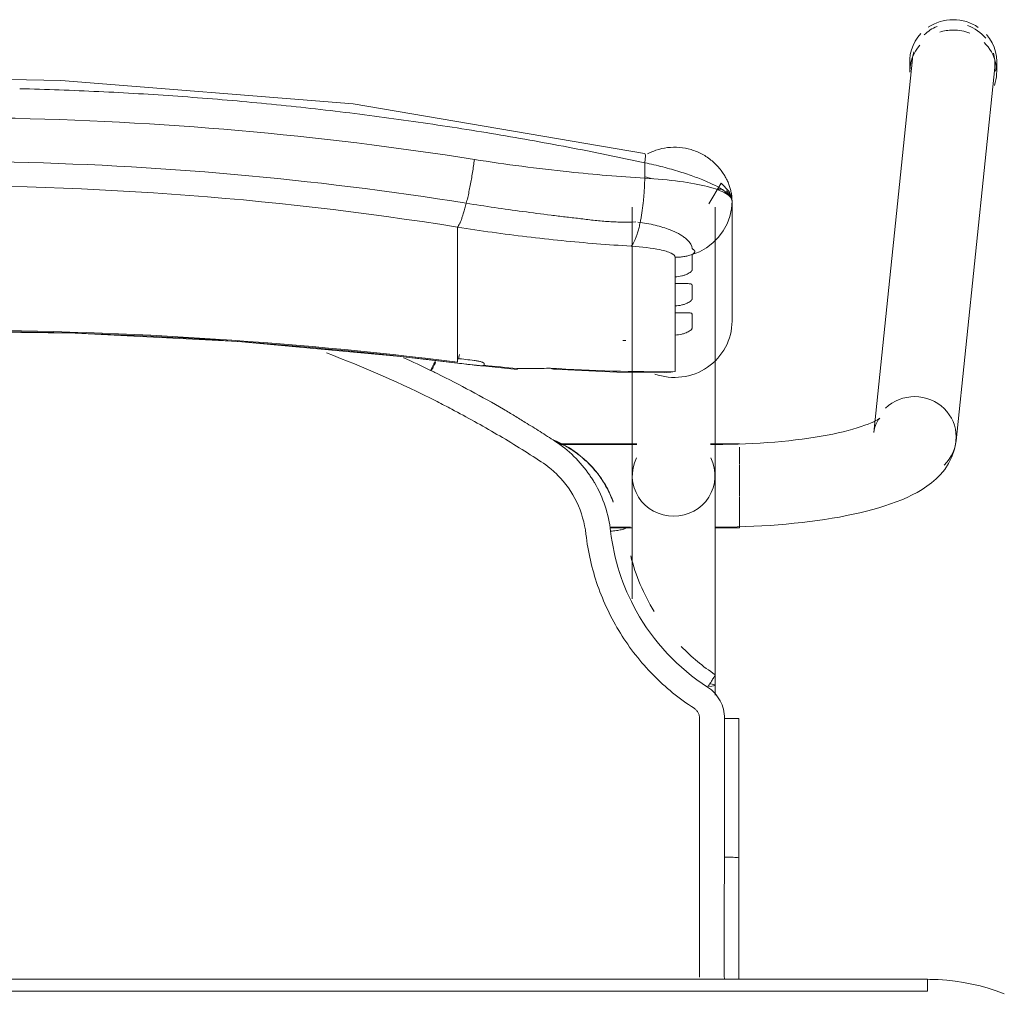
# Model space of a CAD drawing. Header units: metres. Extents: x 3 to 43.5, y -74 to -48.5.
# Tile 202 of 209: x 38.97 to 39.216, y -51.58 to -51.337. Entities that reach past the tile are written whole.
import ezdxf

# ---------------------------------------------------------------- set-up
doc = ezdxf.new("R2010")
doc.units = ezdxf.units.M
doc.layers.add('I-FURN', color=7, linetype='Continuous', lineweight=18)

# ---------------------------------------------------------------- blocks, each defined once
blk = doc.blocks.new('ConjuntoParaAlunoTamanho6 - CJA06_ConjuntoParaAlunoTamanho6-V1-1PAV - FRIGORÍFICA')
at = {"layer": 'I-FURN', "color": 253, "true_color": 0xaaaaaa}
for p, q in [((0.24321, 0.29526), (0.23354, 0.20182)), ((0.24254, 0.29456), (0.24254, 0.29197)), ((0.25413, 0.19969), (0.2638, 0.29312)), ((0.2643, 0.29197), (0.2643, 0.29456)), ((0.1981, 0.22964), (0.1981, 0.25969)), ((0.17315, 0.25812), (0.17315, 0.19097)), ((0.19385, 0.19097), (0.19385, 0.25812)), ((0.17457, 0.25441), (0.17513, 0.25435)), ((0.1959, 0.25221), (0.19685, 0.25395)), ((0.19685, 0.25395), (0.19754, 0.2558)), ((0.12943, 0.2438), (0.12943, 0.25317)), ((0.19471, 0.25062), (0.1959, 0.25221)), ((0.12943, 0.24214), (0.12943, 0.2438)), ((0.12943, 0.24214), (0.12943, 0.23653)), ((0.18386, 0.23904), (0.18386, 0.24073)), ((0.12943, 0.23653), (0.12943, 0.23486)), ((0.12943, 0.23486), (0.12943, 0.22925)), ((0.18386, 0.23176), (0.18386, 0.23345)), ((0.12943, 0.22759), (0.12943, 0.22925)), ((0.12943, 0.22759), (0.12943, 0.22197)), ((0.18386, 0.21701), (0.18386, 0.22617)), ((0.12943, 0.22031), (0.12943, 0.22197)), ((0.12946, 0.21915), (0.14434, 0.21757)), ((0.17944, 0.21689), (0.18173, 0.21678)), ((0.17429, 0.19894), (0.15474, 0.19894)), ((0.17429, 0.19879), (0.15494, 0.19879)), ((0.2, 0.19894), (0.19271, 0.19894)), ((0.19385, 0.19879), (0.19271, 0.19879)), ((0.19385, 0.19845), (0.19385, 0.19879)), ((0.19385, 0.19764), (0.19385, 0.19845)), ((0.2, 0.1938), (0.2, 0.19814)), ((0.19385, 0.1916), (0.19385, 0.19367)), ((0.2, 0.18573), (0.2, 0.19364)), ((0.19385, 0.18582), (0.19385, 0.18688)), ((0.19385, 0.18371), (0.19385, 0.18582)), ((0.2, 0.17794), (0.2, 0.1856)), ((0.16757, 0.17809), (0.17268, 0.17809)), ((0.1676, 0.17794), (0.17323, 0.17794)), ((0.19377, 0.17794), (0.2, 0.17794)), ((0.19385, 0.17809), (0.19385, 0.17951)), ((0.19385, 0.13604), (0.19385, 0.13857)), ((0.19983, 0.13021), (0.19982, 0.0953)), ((0.19982, 0.06497), (0.19982, 0.0953)), ((0.247, 0.06497), (-0.247, 0.06497)), ((0.247, 0.06497), (-0.247, 0.06497)), ((0.247, 0.06497), (0.247, 0.06197))]:
    blk.add_line(p, q, dxfattribs=at)
at = {"layer": 'I-FURN', "color": 253, "true_color": 0xaaaaaa, "flags": 128}
for points in [[(0.17623, 0.27161), (0.10331, 0.28398), (0.03018, 0.28985), (0.0001, 0.2904)], [(0.17627, 0.2654), (0.17627, 0.26637), (0.17627, 0.26734), (0.17627, 0.26831), (0.17627, 0.26928)], [(0.1981, 0.25971), (0.19792, 0.26092), (0.19739, 0.26208), (0.1954, 0.2642), (0.19227, 0.25896)], [(0.19754, 0.2558), (0.19796, 0.25773), (0.1981, 0.25969)], [(0.1981, 0.25971), (0.1981, 0.2522), (0.1981, 0.24544)], [(0.1981, 0.24544), (0.1981, 0.25218), (0.1981, 0.25969)], [(0.19172, 0.24799), (0.19331, 0.2492), (0.19471, 0.25062)], [(0.1881, 0.24628), (0.18997, 0.24701), (0.19172, 0.24799)], [(0.18386, 0.24073), (0.18386, 0.24195), (0.18386, 0.24317), (0.18386, 0.24439), (0.18386, 0.24561)], [(0.1881, 0.24628), (0.1881, 0.24532), (0.1881, 0.24435), (0.1881, 0.24339), (0.1881, 0.24243)], [(0.1981, 0.22964), (0.1981, 0.23715), (0.1981, 0.24467)], [(0.18386, 0.23345), (0.18386, 0.23485), (0.18386, 0.23624), (0.18386, 0.23764), (0.18386, 0.23904)], [(0.1881, 0.23868), (0.1881, 0.2378), (0.1881, 0.23692), (0.1881, 0.23603), (0.1881, 0.23515)], [(0.18386, 0.22617), (0.18386, 0.22757), (0.18386, 0.22897), (0.18386, 0.23036), (0.18386, 0.23176)], [(0.1881, 0.23141), (0.1881, 0.23052), (0.1881, 0.22964), (0.1881, 0.22876), (0.1881, 0.22787)], [(-0.12926, 0.21915), (-0.08865, 0.22342), (-0.0479, 0.2261), (-0.00707, 0.22717), (0.03376, 0.22666), (0.07455, 0.22454), (0.11521, 0.22083), (0.12946, 0.21915)], [(0.12943, 0.21937), (0.12943, 0.21961), (0.12943, 0.21984), (0.12943, 0.22007), (0.12943, 0.22031)], [(0.1361, 0.21901), (0.1361, 0.21893), (0.1361, 0.21886), (0.1361, 0.21878), (0.1361, 0.2187)], [(0.15351, 0.21761), (0.16928, 0.2169), (0.18131, 0.21677)], [(0.18173, 0.21678), (0.18279, 0.21686), (0.18386, 0.21701)], [(0.23507, 0.20536), (0.23501, 0.20531), (0.23482, 0.20518), (0.23451, 0.20499), (0.23408, 0.20476), (0.23355, 0.20449), (0.23291, 0.2042), (0.23217, 0.20389), (0.23133, 0.20358), (0.23041, 0.20326), (0.22941, 0.20294), (0.22832, 0.20262), (0.22717, 0.2023), (0.22594, 0.20199), (0.22464, 0.20169), (0.22328, 0.2014), (0.22186, 0.20112), (0.22039, 0.20086), (0.21886, 0.2006), (0.21729, 0.20036), (0.21567, 0.20014), (0.214, 0.19993), (0.2123, 0.19973), (0.21057, 0.19956), (0.2088, 0.1994), (0.207, 0.19926), (0.20518, 0.19913), (0.20334, 0.19903), (0.20148, 0.19894), (0.19961, 0.19888), (0.19772, 0.19883), (0.19583, 0.1988), (0.19394, 0.19879), (0.19385, 0.19879)], [(0.23354, 0.20182), (0.23373, 0.20287), (0.23403, 0.20376), (0.23437, 0.20445), (0.23469, 0.20492), (0.23492, 0.20521), (0.23505, 0.20534), (0.23507, 0.20536)], [(0.25413, 0.19969), (0.25375, 0.19762), (0.25311, 0.19572), (0.25226, 0.19403), (0.25129, 0.19256), (0.25023, 0.19128), (0.24913, 0.19017), (0.24799, 0.18919), (0.24683, 0.18832), (0.24563, 0.18753), (0.24441, 0.18681), (0.24316, 0.18615), (0.24188, 0.18553), (0.24055, 0.18496), (0.23919, 0.18441), (0.23778, 0.1839), (0.23633, 0.18341), (0.23483, 0.18295), (0.2333, 0.18251), (0.23171, 0.1821), (0.23008, 0.1817), (0.22841, 0.18133), (0.2267, 0.18098), (0.22495, 0.18064), (0.22315, 0.18033), (0.22132, 0.18004), (0.21946, 0.17976), (0.21756, 0.17951), (0.21562, 0.17928), (0.21366, 0.17906), (0.21168, 0.17887), (0.20967, 0.1787), (0.20763, 0.17855), (0.20558, 0.17842), (0.20352, 0.17831), (0.20144, 0.17823), (0.19935, 0.17816), (0.19725, 0.17811), (0.19515, 0.17809), (0.19385, 0.17809)], [(0.17315, 0.16015), (0.17315, 0.162), (0.17315, 0.16382), (0.17315, 0.1656), (0.17315, 0.16735), (0.17315, 0.16905), (0.17315, 0.17071), (0.17315, 0.17233), (0.17315, 0.1739), (0.17315, 0.17541), (0.17315, 0.17687), (0.17315, 0.17828), (0.17315, 0.17963), (0.17315, 0.18092), (0.17315, 0.18215), (0.17315, 0.18331), (0.17315, 0.18441), (0.17315, 0.18544), (0.17315, 0.1864), (0.17315, 0.18729), (0.17315, 0.1881), (0.17315, 0.18885), (0.17315, 0.18951), (0.17315, 0.19011), (0.17315, 0.19062), (0.17315, 0.19097)], [(0.19385, 0.19097), (0.19385, 0.19051), (0.19385, 0.18998), (0.19385, 0.18937), (0.19385, 0.18869), (0.19385, 0.18793), (0.19385, 0.1871), (0.19385, 0.18619), (0.19385, 0.18522), (0.19385, 0.18417), (0.19385, 0.18306), (0.19385, 0.18188), (0.19385, 0.18064), (0.19385, 0.17934), (0.19385, 0.17798), (0.19385, 0.17656), (0.19385, 0.17508), (0.19385, 0.17355), (0.19385, 0.17198), (0.19385, 0.17035), (0.19385, 0.16868), (0.19385, 0.16696), (0.19385, 0.16521), (0.19385, 0.16342), (0.19385, 0.16159), (0.19385, 0.15974), (0.19385, 0.15785), (0.19385, 0.15594), (0.19385, 0.15401), (0.19385, 0.15206), (0.19385, 0.15009), (0.19385, 0.14811), (0.19385, 0.14612), (0.19385, 0.14413), (0.19385, 0.14213), (0.19385, 0.14013), (0.19385, 0.13857)], [(0.16841, 0.18432), (0.16841, 0.18434), (0.16841, 0.18435), (0.16841, 0.18437), (0.16841, 0.18438)], [(0.19623, 0.13025), (0.19623, 0.12639), (0.19623, 0.12254), (0.19623, 0.11868), (0.19623, 0.11483), (0.19623, 0.11097), (0.19623, 0.10712), (0.19623, 0.10327), (0.19623, 0.09941), (0.19623, 0.09556)], [(0.2662, 0.06136), (0.26421, 0.06209), (0.2622, 0.06274), (0.26015, 0.06331), (0.25809, 0.06379), (0.25601, 0.0642), (0.25391, 0.06451), (0.25181, 0.06475), (0.24969, 0.0649), (0.24757, 0.06496), (0.247, 0.06497)], [(0.247, 0.06197), (0.1235, 0.06197), (0, 0.06197), (-0.1235, 0.06197), (-0.247, 0.06197)], [(-0.247, 0.06197), (-0.1235, 0.06197), (0, 0.06197), (0.1235, 0.06197), (0.247, 0.06197)]]:
    blk.add_lwpolyline(points, dxfattribs=at)
at = {"layer": 'I-FURN', "color": 253, "true_color": 0xaaaaaa}
for centre, major_axis, ratio, start_param, end_param in [((0.25351, 0.29419), (-0.01029, 0.00107), 0.967158, 5.223081, 5.597593), ((0.25342, 0.29456), (0.01088, 0), 0.965926, 1.570796, 2.182166), ((0.25342, 0.29456), (-0.01088, 0), 0.965926, 4.098128, 4.712389), ((0.25351, 0.29419), (-0.01029, 0.00107), 0.967158, 3.921544, 4.46746), ((0.25342, 0.29456), (0.01088, 0), 0.965926, 2.404321, 3.312013), ((0.25342, 0.29197), (0.01088, 0), 0.965926, 1.581694, 1.883969), ((0.25342, 0.29197), (0.01088, 0), 0.965926, 1.176355, 1.570796), ((0.25342, 0.29456), (0.01088, 0), 0.965926, 6.052088, 6.985956), ((0.25342, 0.29197), (0.01088, 0), 0.965926, 2.446266, 3.141593), ((0.25342, 0.29197), (0.01088, 0), 0.965926, 5.959867, 7.062609), ((0.25351, 0.29419), (-0.01029, 0.00107), 0.967158, 6.102343, 6.382991), ((0.25351, 0.29419), (-0.01029, 0.00107), 0.967158, 3.141593, 3.502975), ((0.0001, -0.77159), (1.0211, 0), 0.978148, 1.443771, 1.697822), ((0.0001, -0.77117), (1.0209, 0), 0.978148, 1.443771, 1.697822), ((0.1837, 0.22964), (0.0144, 0), 0.978148, 4.362105, 6.283185), ((0.17947, 0.60128), (0.385, 0), 0.978148, 4.689765, 4.691852), ((0.17947, 0.60356), (0.395, 0), 0.978148, 4.585364, 4.595996), ((0.1307, 0.22908), (0.00124, 0.00992), 0.026339, 3.595732, 3.819869), ((0.17947, 0.60221), (0.3948, 0), 0.978148, 4.585364, 4.595936), ((0.17947, 0.60263), (0.395, 0), 0.978148, 4.602237, 4.623287), ((0.14521, 0.22754), (0.00087, 0.00996), 0.018501, 2.93296, 3.325659), ((0.17947, 0.60336), (0.395, 0), 0.978148, 4.644485, 4.723499), ((0.24383, 0.20075), (-0.01029, 0.00107), 0.967158, 4.812195, 5.597593), ((0.24383, 0.20075), (-0.01029, 0.00107), 0.967158, 3.241398, 4.812195), ((0.24383, 0.20075), (-0.01029, 0.00107), 0.967158, 2.456, 3.241398), ((0.1835, 0.19097), (0.01035, 0), 0.978148, 2.686587, 4.712389), ((0.1835, 0.19097), (0.01035, 0), 0.978148, 4.712389, 6.738191), ((0.1835, 0.13857), (0.01035, 0), 0.069756, 5.759587, 6.776353)]:
    blk.add_ellipse(centre, major_axis=major_axis, ratio=ratio, start_param=start_param, end_param=end_param, dxfattribs=at)
for points in [[(0.03973, 0.28708), (0.03313, 0.2874), (0.02653, 0.28763), (0.01992, 0.28779)], [(0.0595, 0.28591), (0.05292, 0.28638), (0.04633, 0.28677), (0.03973, 0.28708)], [(0.11839, 0.27961), (0.11189, 0.28054), (0.10538, 0.28139), (0.09885, 0.28217)], [(0.13782, 0.27661), (0.13136, 0.27768), (0.12489, 0.27868), (0.11839, 0.27961)], [(0.15712, 0.27316), (0.15071, 0.27438), (0.14427, 0.27553), (0.13782, 0.27661)], [(0.17627, 0.26928), (0.16991, 0.27065), (0.16353, 0.27194), (0.15712, 0.27316)], [(0.17627, 0.26928), (0.17633, 0.26966), (0.17642, 0.27037), (0.17644, 0.2712), (0.17636, 0.27149), (0.1763, 0.27156)], [(0.13164, 0.25914), (0.13175, 0.25959), (0.13198, 0.26053), (0.13231, 0.26203), (0.13262, 0.26359), (0.13292, 0.2652), (0.1332, 0.26684), (0.13344, 0.26848), (0.13359, 0.26956), (0.13366, 0.2701)], [(0.17513, 0.25435), (0.1752, 0.25471), (0.17534, 0.25544), (0.17553, 0.25659), (0.17571, 0.25778), (0.17586, 0.25902), (0.17599, 0.26028), (0.1761, 0.26156), (0.17618, 0.26285), (0.17624, 0.26413), (0.17626, 0.26498), (0.17627, 0.2654)], [(0.1981, 0.25969), (0.1981, 0.26035), (0.19703, 0.26165), (0.19239, 0.26338), (0.18523, 0.2647), (0.17934, 0.26523), (0.17627, 0.2654)], [(0.17811, 0.26528), (0.17751, 0.26545), (0.1769, 0.26561), (0.17629, 0.26577)], [(0.12943, 0.25317), (0.12952, 0.25327), (0.1297, 0.25353), (0.13, 0.25409), (0.13031, 0.25481), (0.13064, 0.25568), (0.13097, 0.2567), (0.1313, 0.25786), (0.13153, 0.2587), (0.13164, 0.25914)], [(0.17285, 0.2484), (0.17297, 0.2485), (0.1732, 0.24877), (0.17355, 0.24934), (0.17389, 0.25006), (0.17423, 0.25093), (0.17455, 0.25195), (0.17485, 0.25308), (0.17504, 0.25392), (0.17513, 0.25435)], [(0.18386, 0.24561), (0.18422, 0.24561), (0.18494, 0.24565), (0.18601, 0.24578), (0.18707, 0.24599), (0.18776, 0.24617), (0.1881, 0.24628)], [(0.12434, 0.2095), (0.11529, 0.21408), (0.10607, 0.21814), (0.09666, 0.22168)], [(0.11594, 0.2205), (0.11821, 0.21947), (0.12046, 0.21841), (0.1227, 0.21732)], [(0.1227, 0.21732), (0.12291, 0.21776), (0.12336, 0.21866), (0.12377, 0.21945), (0.12395, 0.2198)], [(0.12395, 0.21936), (0.12377, 0.21898), (0.12356, 0.21856), (0.12335, 0.21813)], [(0.1336, 0.21981), (0.13377, 0.21979), (0.1341, 0.21974), (0.13456, 0.21967), (0.13499, 0.21957), (0.13538, 0.21946), (0.13569, 0.21935), (0.13593, 0.21923), (0.13606, 0.21912), (0.1361, 0.21905), (0.1361, 0.21901)], [(0.12436, 0.21651), (0.12408, 0.21665), (0.12353, 0.21692), (0.12297, 0.21719), (0.1227, 0.21732)], [(0.12334, 0.21813), (0.12319, 0.21783), (0.12304, 0.21753), (0.12289, 0.21723)], [(0.1361, 0.2187), (0.1361, 0.21868), (0.13609, 0.21865), (0.13607, 0.21862), (0.13605, 0.2186)], [(0.14432, 0.21779), (0.14576, 0.21776), (0.1486, 0.21775), (0.15133, 0.21782), (0.15267, 0.21788)], [(0.15267, 0.21788), (0.1532, 0.21758), (0.15369, 0.21752), (0.15417, 0.21772)], [(0.14098, 0.20758), (0.13826, 0.20916), (0.13276, 0.21224), (0.12717, 0.21512), (0.12436, 0.21651)], [(0.12798, 0.20762), (0.12738, 0.20794), (0.12617, 0.20857), (0.12495, 0.20919), (0.12434, 0.2095)], [(0.1504, 0.19445), (0.14673, 0.19684), (0.13935, 0.20142), (0.13181, 0.20561), (0.12798, 0.20762)], [(0.14635, 0.20432), (0.14546, 0.20487), (0.14368, 0.20597), (0.14188, 0.20704), (0.14098, 0.20758)], [(0.15378, 0.19963), (0.15256, 0.20043), (0.1501, 0.202), (0.14762, 0.20355), (0.14638, 0.20431)], [(0.15863, 0.1971), (0.15703, 0.19822), (0.15531, 0.19916), (0.1535, 0.1999)], [(0.15374, 0.19972), (0.15472, 0.19931), (0.15575, 0.19881), (0.1568, 0.1982)], [(0.1625, 0.1911), (0.16134, 0.1928), (0.15869, 0.19594), (0.1555, 0.19851), (0.15378, 0.19963)], [(0.15448, 0.19112), (0.15386, 0.19174), (0.15256, 0.19292), (0.15114, 0.19396), (0.1504, 0.19445)], [(0.16156, 0.17636), (0.16124, 0.17915), (0.15968, 0.18454), (0.15645, 0.18912), (0.15448, 0.19112)], [(0.16371, 0.18924), (0.16352, 0.18955), (0.16313, 0.19018), (0.16271, 0.1908), (0.1625, 0.1911)], [(0.16501, 0.19076), (0.16537, 0.19026), (0.16604, 0.18925), (0.16695, 0.18767), (0.16775, 0.18603), (0.1682, 0.1849), (0.16841, 0.18432)], [(0.16774, 0.17706), (0.1675, 0.1792), (0.16656, 0.18343), (0.16479, 0.18738), (0.16371, 0.18924)], [(0.17146, 0.1778), (0.17147, 0.17776), (0.17128, 0.17766), (0.17046, 0.17746), (0.16921, 0.17725), (0.16823, 0.17712), (0.16774, 0.17706)], [(0.1786, 0.15703), (0.17598, 0.16133), (0.174, 0.16602), (0.17275, 0.17089)], [(0.19391, 0.14119), (0.19084, 0.14321), (0.18795, 0.1456), (0.18537, 0.14827)], [(0.19199, 0.13805), (0.19225, 0.13846), (0.19278, 0.13928), (0.19344, 0.14033), (0.19385, 0.14103), (0.19393, 0.14119), (0.19391, 0.14119)], [(0.19623, 0.13025), (0.19622, 0.13104), (0.19604, 0.13255), (0.19519, 0.13473), (0.19383, 0.13663), (0.19265, 0.13762), (0.19199, 0.13805)], [(0.19, 0.13025), (0.19, 0.1305), (0.18994, 0.13099), (0.18966, 0.1317), (0.18922, 0.13231), (0.18884, 0.13263), (0.18863, 0.13277)], [(0.19, 0.09555), (0.19, 0.09868), (0.19, 0.10482), (0.19, 0.11314), (0.19, 0.12173), (0.19, 0.1274), (0.19, 0.13025)], [(0.19982, 0.1302), (0.19984, 0.13021), (0.19969, 0.13022), (0.19891, 0.13024), (0.1977, 0.13025), (0.19672, 0.13025), (0.19623, 0.13025)], [(0.19982, 0.1302), (0.19982, 0.12729), (0.19982, 0.12438), (0.19982, 0.12147)], [(0.19982, 0.09529), (0.19982, 0.1011), (0.19982, 0.11273), (0.19982, 0.12438), (0.19982, 0.1302)], [(0.19982, 0.11273), (0.19982, 0.10691), (0.19982, 0.1011), (0.19982, 0.09528)], [(0.19623, 0.09556), (0.19662, 0.09556), (0.19701, 0.09556), (0.19738, 0.09555)], [(0.19738, 0.09555), (0.19775, 0.09554), (0.1981, 0.09553), (0.19841, 0.09551)], [(0.19982, 0.0953), (0.19982, 0.0953), (0.19982, 0.09529), (0.19982, 0.09529)], [(0.19982, 0.06497), (0.19982, 0.07507), (0.19982, 0.08518), (0.19982, 0.09529)], [(0.19982, 0.07534), (0.19982, 0.07188), (0.19982, 0.06842), (0.19982, 0.06497)]]:
    blk.add_open_spline(points, degree=3, dxfattribs=at)
for points, knots in [([(0.09885, 0.28217), (0.09232, 0.28294), (0.07922, 0.28435), (0.06608, 0.28544), (0.0595, 0.28591)], [-0.5555556, -0.5555556, -0.5555556, -0.5555556, -0.4444444, -0.3333367, -0.3333367, -0.3333367, -0.3333367]), ([(-0.13346, 0.2701), (-0.0847, 0.2778), (0.00519, 0.28415), (0.09466, 0.27626), (0.13366, 0.2701)], [-1, -1, -1, -1, -0.444444, 0, 0, 0, 0]), ([(0.17699, 0.27153), (0.17765, 0.27187), (0.17927, 0.27255), (0.18196, 0.27315), (0.18496, 0.2732), (0.18741, 0.27274), (0.18905, 0.27216), (0.18996, 0.27176), (0.19062, 0.27143), (0.19127, 0.27106), (0.19212, 0.27051), (0.19313, 0.26973), (0.19423, 0.2687), (0.19516, 0.26763), (0.19594, 0.26656), (0.1966, 0.26547), (0.19712, 0.26439), (0.19752, 0.26334), (0.1978, 0.26234), (0.19804, 0.26108), (0.1981, 0.26023), (0.1981, 0.25971)], [0.3275759, 0.3275759, 0.3275759, 0.3275759, 0.375, 0.4375, 0.5, 0.5625, 0.59375, 0.609375, 0.625, 0.640625, 0.65625, 0.6875, 0.71875, 0.75, 0.78125, 0.8125, 0.84375, 0.875, 0.90625, 0.9375, 1, 1, 1, 1]), ([(-0.13144, 0.25914), (-0.08343, 0.26683), (0.00512, 0.27318), (0.09323, 0.26529), (0.13164, 0.25914)], [-1, -1, -1, -1, -0.444444, 0, 0, 0, 0]), ([(0.13366, 0.2701), (0.14155, 0.26885), (0.15578, 0.26699), (0.16997, 0.2658), (0.17627, 0.2654)], [-1, -1, -1, -1, -0.444444, 0, 0, 0, 0]), ([(0.17627, 0.26928), (0.1778, 0.26895), (0.18084, 0.26823), (0.1851, 0.26704), (0.18885, 0.26578), (0.19302, 0.26411), (0.19708, 0.26187), (0.1981, 0.26034), (0.1981, 0.25971)], [0, 0, 0, 0, 0.125, 0.25, 0.375, 0.5, 0.75, 1, 1, 1, 1]), ([(0.12943, 0.25317), (0.08224, 0.26075), (-0.00484, 0.26702), (-0.09148, 0.25924), (-0.12923, 0.25317)], [-1, -1, -1, -1, -0.444444, 0, 0, 0, 0]), ([(0.19589, 0.26257), (0.19565, 0.26263), (0.19517, 0.26271), (0.1947, 0.26267), (0.19448, 0.26263)], [0.3140409, 0.3140409, 0.3140409, 0.3140409, 0.375, 0.4333514, 0.4333514, 0.4333514, 0.4333514]), ([(0.1981, 0.25971), (0.1981, 0.26024), (0.19787, 0.26101), (0.19723, 0.26183), (0.19682, 0.26214), (0.1966, 0.26226)], [0, 0, 0, 0, 0.125, 0.1875, 0.25, 0.25, 0.25, 0.25]), ([(0.13164, 0.25914), (0.13399, 0.25877), (0.13871, 0.25805), (0.14577, 0.25706), (0.15166, 0.25629), (0.15577, 0.2558), (0.15812, 0.25552), (0.15988, 0.25532), (0.16163, 0.25511), (0.16339, 0.25489), (0.16514, 0.25469), (0.16691, 0.25455), (0.16868, 0.25447), (0.17104, 0.2544), (0.17282, 0.25442), (0.17401, 0.25447)], [0, 0, 0, 0, 0.166667, 0.333333, 0.5, 0.583333, 0.625, 0.666667, 0.708333, 0.75, 0.791667, 0.833333, 0.875, 0.916667, 1, 1, 1, 1]), ([(0.17513, 0.25435), (0.17661, 0.25414), (0.17948, 0.25358), (0.18284, 0.25246), (0.1849, 0.25145), (0.18608, 0.25069), (0.18754, 0.24953), (0.18812, 0.24854), (0.1881, 0.24778)], [0, 0, 0, 0, 0.2, 0.4, 0.55, 0.625, 0.7, 1, 1, 1, 1]), ([(0.12943, 0.25317), (0.13522, 0.25225), (0.14681, 0.25064), (0.16129, 0.24919), (0.16997, 0.24858), (0.17285, 0.2484)], [0, 0, 0, 0, 0.4, 0.8, 1, 1, 1, 1]), ([(0.17285, 0.2484), (0.17555, 0.24823), (0.17966, 0.24775), (0.18317, 0.24668), (0.18386, 0.24597), (0.18386, 0.24561)], [0, 0, 0, 0, 0.444444, 0.722222, 1, 1, 1, 1]), ([(0.1881, 0.24778), (0.18821, 0.24772), (0.18836, 0.24763), (0.18849, 0.24751), (0.18856, 0.24744), (0.1886, 0.24738), (0.18864, 0.24733), (0.1887, 0.24726), (0.18876, 0.24718), (0.1888, 0.24708), (0.18879, 0.247), (0.18877, 0.24693), (0.18873, 0.24686), (0.18866, 0.24676), (0.1885, 0.24657), (0.18828, 0.2464), (0.1881, 0.24628)], [0, 0, 0, 0, 0.166667, 0.25, 0.291667, 0.333333, 0.375, 0.416667, 0.5, 0.583333, 0.625, 0.666667, 0.708333, 0.75, 0.833333, 1, 1, 1, 1]), ([(0.1881, 0.24243), (0.1881, 0.24236), (0.18804, 0.24222), (0.18782, 0.24198), (0.18743, 0.2417), (0.18691, 0.24142), (0.18629, 0.24117), (0.18532, 0.24088), (0.18448, 0.24075), (0.18386, 0.24073)], [0, 0, 0, 0, 0.125, 0.25, 0.375, 0.5, 0.625, 0.75, 1, 1, 1, 1]), ([(0.18386, 0.23904), (0.18448, 0.23902), (0.18532, 0.23903), (0.18629, 0.23904), (0.18691, 0.23904), (0.18743, 0.23902), (0.18782, 0.23896), (0.18804, 0.23885), (0.1881, 0.23875), (0.1881, 0.23868)], [0, 0, 0, 0, 0.25, 0.375, 0.5, 0.625, 0.75, 0.875, 1, 1, 1, 1]), ([(0.1881, 0.23515), (0.1881, 0.23508), (0.18804, 0.23494), (0.18782, 0.2347), (0.18743, 0.23442), (0.18691, 0.23414), (0.18629, 0.23389), (0.18532, 0.2336), (0.18448, 0.23348), (0.18386, 0.23345)], [0, 0, 0, 0, 0.125, 0.25, 0.375, 0.5, 0.625, 0.75, 1, 1, 1, 1]), ([(0.18386, 0.23176), (0.18448, 0.23175), (0.18532, 0.23175), (0.18629, 0.23176), (0.18691, 0.23176), (0.18743, 0.23174), (0.18782, 0.23168), (0.18804, 0.23158), (0.1881, 0.23147), (0.1881, 0.23141)], [0, 0, 0, 0, 0.25, 0.375, 0.5, 0.625, 0.75, 0.875, 1, 1, 1, 1]), ([(0.1881, 0.22787), (0.1881, 0.22781), (0.18804, 0.22767), (0.18782, 0.22742), (0.18743, 0.22714), (0.18691, 0.22687), (0.18629, 0.22661), (0.18532, 0.22633), (0.18448, 0.2262), (0.18386, 0.22617)], [0, 0, 0, 0, 0.125, 0.25, 0.375, 0.5, 0.625, 0.75, 1, 1, 1, 1]), ([(0.13605, 0.2186), (0.13602, 0.21857), (0.13593, 0.21853), (0.13575, 0.2185), (0.13549, 0.21849), (0.13508, 0.2185), (0.13445, 0.21856), (0.1339, 0.21862), (0.1336, 0.21866)], [0, 0, 0, 0, 0.125, 0.25, 0.375, 0.5, 0.75, 1, 1, 1, 1]), ([(0.15683, 0.19818), (0.15764, 0.19771), (0.15919, 0.19669), (0.16207, 0.19434), (0.16393, 0.19226), (0.16501, 0.19076)], [0, 0, 0, 0, 0.25, 0.5, 1, 1, 1, 1]), ([(0.16841, 0.18438), (0.16796, 0.18563), (0.16686, 0.18807), (0.16383, 0.19273), (0.16081, 0.19558), (0.15863, 0.1971)], [0, 0, 0, 0, 0.25, 0.5, 1, 1, 1, 1]), ([(0.18863, 0.13277), (0.18486, 0.13521), (0.17974, 0.13937), (0.17389, 0.14605), (0.17007, 0.15149), (0.1669, 0.15732), (0.16353, 0.16552), (0.16208, 0.17192), (0.16156, 0.17636)], [0, 0, 0, 0, 0.25, 0.375, 0.5, 0.625, 0.75, 1, 1, 1, 1]), ([(0.16774, 0.17706), (0.16854, 0.1701), (0.17345, 0.15474), (0.18461, 0.14281), (0.19199, 0.13805)], [0, 0, 0, 0, 0.444444, 1, 1, 1, 1]), ([(0.19, 0.06548), (0.19, 0.06617), (0.19, 0.06811), (0.19, 0.07088), (0.19, 0.07365), (0.19, 0.07618), (0.19, 0.07838), (0.19, 0.0801), (0.19, 0.08153), (0.19, 0.08284), (0.19, 0.08398), (0.19, 0.08486), (0.19, 0.08558), (0.19, 0.08626), (0.19, 0.0868), (0.19, 0.08716), (0.19, 0.08749), (0.19, 0.08795), (0.19, 0.08848), (0.19, 0.089), (0.19, 0.08963), (0.19, 0.09074), (0.19, 0.09261), (0.19, 0.0945), (0.19, 0.09555)], [0.4659091, 0.4659091, 0.4659091, 0.4659091, 0.4772727, 0.5, 0.5227273, 0.5454545, 0.5681818, 0.5909091, 0.6136364, 0.6363636, 0.6590909, 0.6818182, 0.7045455, 0.7272727, 0.75, 0.7727273, 0.7954545, 0.8181818, 0.8409091, 0.8636364, 0.8863636, 0.9090909, 0.9545455, 1, 1, 1, 1]), ([(0.19618, 0.06498), (0.19616, 0.06721), (0.1961, 0.07741), (0.19616, 0.08755), (0.19623, 0.09556)], [0.8400419, 0.8400419, 0.8400419, 0.8400419, 0.875, 1, 1, 1, 1]), ([(0.19841, 0.09551), (0.19872, 0.09549), (0.19926, 0.09545), (0.19973, 0.09538), (0.19982, 0.09532), (0.19982, 0.0953)], [0.4, 0.4, 0.4, 0.4, 0.6, 0.8, 0.9699288, 0.9699288, 0.9699288, 0.9699288])]:
    blk.add_open_spline(points, degree=3, knots=knots, dxfattribs=at)
blk = doc.blocks.new('4 GRE - ESCOLA DE CINEMA E AUDIOVISUAL CINE REX R07_rvt-1-1PAV - FRIGORÍFICA')
at = {"layer": 'I-FURN', "color": 253, "lineweight": 18, "true_color": 0xaaaaaa}
blk.add_blockref('ConjuntoParaAlunoTamanho6 - CJA06_ConjuntoParaAlunoTamanho6-V1-1PAV - FRIGORÍFICA', (38.95024, -51.64244), dxfattribs=at)

msp = doc.modelspace()

# ---------------------------------------------------------------- block references
at = {"lineweight": 5}
msp.add_blockref('4 GRE - ESCOLA DE CINEMA E AUDIOVISUAL CINE REX R07_rvt-1-1PAV - FRIGORÍFICA', (0, 0), dxfattribs=at)

doc.saveas('drawing.dxf')
